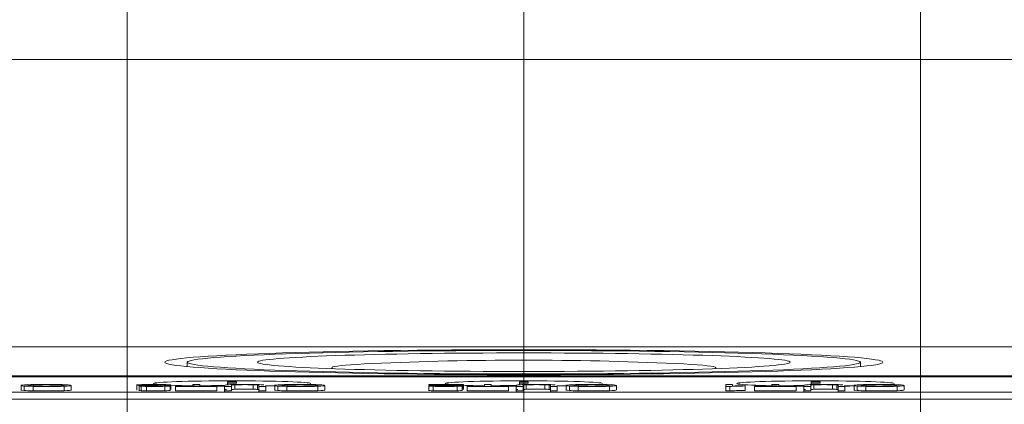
# Model space of a CAD drawing. Header units: millimetres. Extents: x 4 to 836, y 5 to 589.
# Tile 92 of 96: x 669 to 691, y 406 to 415. Entities that reach past the tile are written whole.
import ezdxf

# ---------------------------------------------------------------- set-up
doc = ezdxf.new("R2010")
doc.units = ezdxf.units.MM
doc.layers.add('1', color=7, linetype='Continuous', true_color=0xffffff)
doc.styles.add('ideas_simplex', font='simplex.shx')
doc.dimstyles.get("Standard").update_dxf_attribs({"dimtxt": 0.18, "dimasz": 0.18, "dimexe": 0.18, "dimexo": 0.0625, "dimgap": 0.09, "dimtad": 0, "dimtih": 1, "dimtoh": 1, "dimdec": 4, "dimzin": 0, "dimdsep": 46, "dimtxsty": 'Standard', "dimcen": 0.09, "dimadec": 0, "dimazin": 0, "dimtfac": 1, "dimtdec": 4, "dimtofl": 0, "dimtmove": 0, "dimatfit": 3, "dimfxl": 1, "dimtolj": 1, "dimtzin": 0, "dimarcsym": 0})

# ---------------------------------------------------------------- blocks, each defined once
blk = doc.blocks.new('_U6')
at = {"layer": '1', "color": 87, "lineweight": 25}
for p, q in [((728.164358, 400.844646), (722.539358, 400.844646)), ((722.539358, 400.844646), (722.539358, 399.344646)), ((728.164358, 399.344646), (728.164358, 400.844646)), ((722.539358, 388.139646), (722.539358, 386.639646)), ((728.164358, 386.639646), (728.164358, 388.139646)), ((722.539358, 386.639646), (728.164358, 386.639646))]:
    blk.add_line(p, q, dxfattribs=at)
at = {"layer": '1', "color": 27, "lineweight": 13}
blk.add_line((729.664358, 365.845245), (729.664358, 400.844646), dxfattribs=at)
at = {"layer": '1', "color": 152, "lineweight": 13}
for p, q in [((691.38954, 383.522914), (731.664358, 383.522914)), ((691.38954, 365.845245), (731.664358, 365.845245))]:
    blk.add_line(p, q, dxfattribs=at)
at = {"layer": '1', "color": 27, "lineweight": 18}
for points in [[(729.664358, 383.522914), (730.193339, 380.522916), (729.135377, 380.522912)], [(729.664358, 365.845245), (729.135377, 368.845243), (730.193339, 368.845247)]]:
    blk.add_solid(points, dxfattribs=at)
at = {"layer": '1', "color": 87, "linetype": 'Continuous', "lineweight": 25, "char_height": 3, "attachment_point": 7, "rotation": 90, "line_spacing_factor": 1.204819, "style": 'ideas_simplex'}
for s, insert in [('\\W1.2097;17,7', (720.698358, 388.087146)), ('\\W1.2097;.696', (728.010858, 388.087146))]:
    blk.add_mtext(s, dxfattribs=dict(at, insert=insert))
blk = doc.blocks.new('_U10')
at = {"layer": '1', "color": 87, "lineweight": 25}
for p, q in [((695.857876, 429.963811), (694.357876, 429.963811)), ((694.357876, 429.963811), (694.357876, 424.338811)), ((708.562876, 429.963811), (707.062876, 429.963811)), ((708.562876, 424.338811), (708.562876, 429.963811)), ((694.357876, 424.338811), (695.857876, 424.338811)), ((707.062876, 424.338811), (708.562876, 424.338811))]:
    blk.add_line(p, q, dxfattribs=at)
at = {"layer": '1', "color": 152, "lineweight": 13}
for p, q in [((671.21187, 386.022914), (671.21187, 424.838811)), ((688.88954, 386.022914), (688.88954, 424.838811))]:
    blk.add_line(p, q, dxfattribs=at)
at = {"layer": '1', "color": 27, "lineweight": 13}
blk.add_line((671.21187, 422.838811), (708.562876, 422.838811), dxfattribs=at)
at = {"layer": '1', "color": 27, "lineweight": 18}
for points in [[(671.21187, 422.838811), (674.211868, 423.367792), (674.211872, 422.30983)], [(688.88954, 422.838811), (685.889542, 422.30983), (685.889538, 423.367792)]]:
    blk.add_solid(points, dxfattribs=at)
at = {"layer": '1', "color": 87, "linetype": 'Continuous', "lineweight": 25, "char_height": 3, "attachment_point": 7, "line_spacing_factor": 1.204819, "style": 'ideas_simplex'}
for s, insert in [('\\W1.2097;17,7', (695.829376, 432.098811)), ('\\W1.2097;.696', (695.829376, 424.786311))]:
    blk.add_mtext(s, dxfattribs=dict(at, insert=insert))
blk = doc.blocks.new('_U11')
at = {"layer": '1', "color": 87, "lineweight": 25}
for p, q in [((659.463205, 442.052952), (657.963205, 442.052952)), ((657.963205, 442.052952), (657.963205, 436.427952)), ((675.138205, 442.052952), (673.638205, 442.052952)), ((675.138205, 436.427952), (675.138205, 442.052952)), ((657.963205, 436.427952), (659.463205, 436.427952)), ((673.638205, 436.427952), (675.138205, 436.427952))]:
    blk.add_line(p, q, dxfattribs=at)
at = {"layer": '1', "color": 152, "lineweight": 13}
for p, q in [((653.050705, 407.433225), (653.050705, 436.927952)), ((680.050705, 377.184079), (680.050705, 436.927952))]:
    blk.add_line(p, q, dxfattribs=at)
at = {"layer": '1', "color": 27, "lineweight": 13}
blk.add_line((680.050705, 434.927952), (653.050705, 434.927952), dxfattribs=at)
at = {"layer": '1', "color": 27, "lineweight": 18}
for points in [[(653.050705, 434.927952), (656.050703, 435.456933), (656.050707, 434.398971)], [(680.050705, 434.927952), (677.050707, 434.398971), (677.050703, 435.456933)]]:
    blk.add_solid(points, dxfattribs=at)
at = {"layer": '1', "color": 87, "linetype": 'Continuous', "lineweight": 25, "char_height": 3, "attachment_point": 7, "line_spacing_factor": 1.204819, "style": 'ideas_simplex'}
for s, insert in [('\\W1.0642;27', (663.889705, 444.187952)), ('\\W1.1692;1.063', (659.434705, 436.875452))]:
    blk.add_mtext(s, dxfattribs=dict(at, insert=insert))
blk = doc.blocks.new('_U13')
at = {"layer": '1', "color": 27, "lineweight": 13}
for p, q in [((663.625299, 424.721499), (661.625299, 424.721499)), ((672.959499, 374.032482), (663.625299, 424.721499))]:
    blk.add_line(p, q, dxfattribs=at)
at = {"layer": '1', "color": 27, "lineweight": 18}
for points in [[(670.822502, 385.637363), (669.758964, 388.491955), (670.799432, 388.683557)], [(671.601239, 381.408466), (672.664776, 378.553874), (671.624309, 378.362271)]]:
    blk.add_solid(points, dxfattribs=at)
at = {"layer": '1', "color": 87, "linetype": 'Continuous', "lineweight": 25, "char_height": 3, "attachment_point": 7, "line_spacing_factor": 1.204819, "style": 'ideas_simplex'}
for s, insert in [('\\W0.5945;4 N°5 {\\Fgdt;x}6', (636.494299, 422.356499)), ('\\W0.9188;M', (632.924299, 422.356499))]:
    blk.add_mtext(s, dxfattribs=dict(at, insert=insert))

msp = doc.modelspace()

# ---------------------------------------------------------------- linework, layer by layer
at = {"layer": '1', "color": 251, "linetype": 'Continuous', "lineweight": 18}
msp.add_line((713.607, 414.083), (646.494, 414.083), dxfattribs=at)
at = {"layer": '1', "color": 252, "linetype": 'Continuous', "lineweight": 18}
for p, q in [((655.802, 407.684), (704.3, 407.684)), ((665.498, 407.04), (694.603, 407.04)), ((694.519, 407.023), (665.582, 407.023))]:
    msp.add_line(p, q, dxfattribs=at)
at = {"layer": '1', "color": 2, "linetype": 'Continuous', "lineweight": 18}
for p, q in [((672.551, 407.345), (672.551, 407.248)), ((687.551, 407.248), (687.551, 407.345))]:
    msp.add_line(p, q, dxfattribs=at)
at = {"layer": '1', "color": 7, "linetype": 'Continuous', "lineweight": 18}
for p, q in [((668.849, 406.839), (668.849, 406.715)), ((668.917, 406.815), (668.917, 406.715)), ((669.115, 406.807), (669.115, 406.707)), ((669.965, 406.827), (669.965, 406.728)), ((671.424, 406.848), (671.424, 406.724)), ((671.481, 406.829), (671.481, 406.704)), ((671.645, 406.843), (671.645, 406.814)), ((671.646, 406.806), (671.646, 406.706)), ((672.044, 406.837), (672.044, 406.817)), ((672.173, 406.816), (672.173, 406.716)), ((672.187, 406.837), (672.187, 406.737)), ((672.289, 406.805), (672.289, 406.705)), ((672.829, 406.824), (672.829, 406.82)), ((673.213, 406.81), (673.213, 406.807)), ((673.213, 406.807), (673.213, 406.81)), ((673.213, 406.707), (673.213, 406.807)), ((673.383, 406.692), (673.383, 406.818)), ((673.451, 406.909), (673.451, 406.881)), ((673.651, 406.909), (673.451, 406.909)), ((673.451, 406.881), (673.651, 406.881)), ((673.451, 406.881), (673.451, 406.843)), ((673.651, 406.881), (673.651, 406.909)), ((674.021, 406.843), (674.021, 406.743)), ((674.146, 406.692), (674.146, 406.817)), ((674.3, 406.701), (674.3, 406.826)), ((674.502, 406.84), (674.502, 406.715)), ((674.57, 406.815), (674.57, 406.715)), ((674.768, 406.807), (674.768, 406.707)), ((675.618, 406.828), (675.618, 406.728)), ((677.933, 406.829), (677.933, 406.704)), ((678.592, 406.839), (678.592, 406.818)), ((678.676, 406.817), (678.676, 406.717)), ((678.686, 406.845), (678.686, 406.745)), ((678.703, 406.749), (678.703, 406.849)), ((678.785, 406.805), (678.785, 406.705)), ((679.325, 406.824), (679.325, 406.82)), ((679.71, 406.81), (679.71, 406.807)), ((679.71, 406.807), (679.71, 406.81)), ((679.71, 406.707), (679.71, 406.807)), ((679.879, 406.692), (679.879, 406.817)), ((679.951, 406.909), (679.951, 406.881)), ((680.151, 406.909), (679.951, 406.909)), ((679.951, 406.881), (680.151, 406.881)), ((679.951, 406.881), (679.951, 406.843)), ((680.151, 406.881), (680.151, 406.909)), ((680.517, 406.843), (680.517, 406.743)), ((680.642, 406.692), (680.642, 406.817)), ((680.797, 406.701), (680.797, 406.826)), ((680.998, 406.839), (680.998, 406.715)), ((681.066, 406.815), (681.066, 406.715)), ((681.264, 406.807), (681.264, 406.707)), ((682.114, 406.827), (682.114, 406.728)), ((684.556, 406.849), (684.556, 406.749)), ((684.699, 406.849), (684.556, 406.849)), ((684.556, 406.849), (684.556, 406.805)), ((684.556, 406.805), (684.645, 406.805)), ((684.645, 406.805), (684.645, 406.705)), ((684.699, 406.815), (684.699, 406.849)), ((684.983, 406.816), (684.983, 406.821)), ((684.983, 406.816), (684.983, 406.716)), ((685.195, 406.805), (685.195, 406.705)), ((685.736, 406.824), (685.736, 406.82)), ((686.12, 406.81), (686.12, 406.807)), ((686.12, 406.807), (686.12, 406.81)), ((686.12, 406.707), (686.12, 406.807)), ((686.29, 406.692), (686.29, 406.817)), ((686.451, 406.909), (686.451, 406.881)), ((686.651, 406.909), (686.451, 406.909)), ((686.451, 406.881), (686.451, 406.847)), ((686.451, 406.881), (686.651, 406.881)), ((686.651, 406.881), (686.651, 406.909)), ((686.928, 406.843), (686.928, 406.743)), ((687.053, 406.692), (687.053, 406.817)), ((687.207, 406.701), (687.207, 406.826)), ((687.409, 406.839), (687.409, 406.715)), ((687.477, 406.815), (687.477, 406.715)), ((687.675, 406.807), (687.675, 406.707)), ((688.525, 406.827), (688.525, 406.728)), ((678.686, 406.745), (678.678, 406.745)), ((684.556, 406.749), (684.556, 406.705)), ((684.556, 406.705), (684.556, 406.749)), ((684.556, 406.705), (684.645, 406.705))]:
    msp.add_line(p, q, dxfattribs=at)
at = {"layer": '1', "color": 7, "linetype": 'Continuous', "lineweight": 13}
for p, q in [((669.121, 406.84), (669.121, 406.814)), ((669.809, 406.81), (669.809, 406.71)), ((671.481, 406.829), (671.481, 406.829)), ((671.523, 406.81), (671.523, 406.711)), ((671.96, 406.843), (671.96, 406.811)), ((672.054, 406.808), (672.054, 406.708)), ((673.213, 406.81), (673.213, 406.81)), ((673.61, 406.842), (673.61, 406.742)), ((674.118, 406.839), (674.118, 406.739)), ((674.774, 406.84), (674.774, 406.814)), ((675.462, 406.81), (675.462, 406.71)), ((677.931, 406.844), (677.931, 406.847)), ((678.031, 406.808), (678.031, 406.708)), ((678.562, 406.808), (678.562, 406.708)), ((679.71, 406.81), (679.71, 406.81)), ((680.106, 406.842), (680.106, 406.742)), ((680.614, 406.839), (680.614, 406.739)), ((681.27, 406.84), (681.27, 406.814)), ((681.958, 406.81), (681.958, 406.71)), ((686.12, 406.81), (686.12, 406.81)), ((686.517, 406.842), (686.517, 406.742)), ((687.025, 406.839), (687.025, 406.739)), ((687.681, 406.84), (687.681, 406.814)), ((688.369, 406.81), (688.369, 406.71))]:
    msp.add_line(p, q, dxfattribs=at)
at = {"layer": '1', "color": 27, "linetype": 'Continuous', "lineweight": 18}
msp.add_line((704.038, 406.675), (656.064, 406.675), dxfattribs=at)
at = {"layer": '1', "color": 27, "linetype": 'Continuous', "lineweight": 13}
msp.add_line((666.761, 406.522), (693.341, 406.522), dxfattribs=at)
at = {"layer": '1', "color": 2, "linetype": 'Continuous', "lineweight": 18}
for start, end in [(90, 92.58807), (87.41193, 90)]:
    msp.add_arc((680.051, 332.391), 75, start, end, dxfattribs=at)
at = {"layer": '1', "color": 252, "linetype": 'Continuous', "lineweight": 18}
msp.add_ellipse((680.051, 407.345), major_axis=(-8, 0), ratio=0.034899, dxfattribs=at)
at = {"layer": '1', "color": 2, "linetype": 'Continuous', "lineweight": 18}
for major_axis in [(7.5, 0), (5.937, 0)]:
    msp.add_ellipse((680.051, 407.345), major_axis=major_axis, ratio=0.034899, dxfattribs=at)
at = {"layer": '1', "color": 2, "linetype": 'Continuous', "lineweight": 13}
for start_param, end_param in [(6.178236, 6.283185), (3.141593, 3.228085), (0, 0.055665), (3.088087, 3.141593)]:
    msp.add_ellipse((680.051, 407.223), major_axis=(-4.279, 0), ratio=0.034899, start_param=start_param, end_param=end_param, dxfattribs=at)
at = {"layer": '1', "color": 2, "linetype": 'Continuous', "lineweight": 18}
for start_param, end_param in [(5.625709, 6.178236), (3.228085, 3.799167), (0.055665, 0.157963), (2.983531, 3.088087)]:
    msp.add_ellipse((680.051, 407.223), major_axis=(-4.279, 0), ratio=0.034899, start_param=start_param, end_param=end_param, dxfattribs=at)
at = {"layer": '1', "color": 252, "linetype": 'Continuous', "lineweight": 18}
for centre, start_param, end_param in [((673.551, 406.87), 3.141593, 6.283185), ((673.551, 406.87), 0, 0.370806), ((673.551, 406.87), 0.6777, 1.474683), ((673.551, 406.87), 2.016804, 2.158765), ((680.051, 406.87), 3.141593, 6.283185), ((680.051, 406.87), 0, 0.359614), ((680.051, 406.87), 0.691543, 1.032799), ((680.051, 406.87), 1.134311, 1.472523), ((680.051, 406.87), 2.01111, 2.155918), ((686.551, 406.87), 3.141593, 6.283185), ((686.551, 406.87), 0, 1.42108), ((686.551, 406.87), 1.960747, 2.083269)]:
    msp.add_ellipse(centre, major_axis=(-1.75, 0), ratio=0.034899, start_param=start_param, end_param=end_param, dxfattribs=at)
at = {"layer": '1', "color": 30, "linetype": 'Continuous', "lineweight": 18}
for centre, start_param, end_param in [((673.551, 406.77), 1.678549, 2.047686), ((673.551, 406.77), 0.997412, 1.076345), ((680.051, 406.77), 1.665, 2.050533), ((680.051, 406.77), 0.997412, 1.085769), ((686.551, 406.77), 1.738043, 2.105118), ((686.551, 406.77), 1.004677, 1.158713)]:
    msp.add_ellipse(centre, major_axis=(1.6, 0), ratio=0.034899, start_param=start_param, end_param=end_param, dxfattribs=at)
at = {"layer": '1', "color": 7, "linetype": 'Continuous', "lineweight": 18}
for centre, major_axis, start_param, end_param in [((685.345, 406.791), (0.807, 0), 2.03578, 2.622704), ((685.365, 406.789), (-0.985, 0), 5.110589, 5.455533), ((685.345, 406.691), (0.807, 0), 2.03578, 2.622704)]:
    msp.add_ellipse(centre, major_axis=major_axis, ratio=0.034899, start_param=start_param, end_param=end_param, dxfattribs=at)
for points, knots in [([(668.917, 406.815), (668.872, 406.819), (668.849, 406.823), (668.849, 406.831), (668.873, 406.835), (668.921, 406.839)], [0, 0, 0, 0, 0.5, 0.5, 1, 1, 1, 1]), ([(669.121, 406.84), (669.046, 406.837), (669.008, 406.833), (669.008, 406.827), (669.008, 406.823), (669.024, 406.82), (669.056, 406.818)], [0, 0, 0, 0, 0.5, 0.5, 0.5, 1, 1, 1, 1]), ([(669.809, 406.81), (669.705, 406.806), (669.571, 406.804), (669.406, 406.804), (669.299, 406.804), (669.201, 406.805), (669.115, 406.807)], [0, 0, 0, 0, 0.5, 0.5, 0.5, 1, 1, 1, 1]), ([(669.693, 406.84), (669.617, 406.843), (669.522, 406.845), (669.408, 406.845), (669.292, 406.845), (669.196, 406.843), (669.121, 406.84)], [0, 0, 0, 0, 0.5, 0.5, 0.5, 1, 1, 1, 1]), ([(669.124, 406.847), (669.211, 406.849), (669.306, 406.85), (669.407, 406.85), (669.517, 406.85), (669.615, 406.849), (669.701, 406.847)], [0, 0, 0, 0, 0.5, 0.5, 0.5, 1, 1, 1, 1]), ([(669.197, 406.811), (669.259, 406.81), (669.328, 406.809), (669.405, 406.809), (669.515, 406.809), (669.609, 406.81), (669.688, 406.813)], [0, 0, 0, 0, 0.5, 0.5, 0.5, 1, 1, 1, 1]), ([(671.481, 406.829), (671.443, 406.831), (671.424, 406.833), (671.424, 406.84), (671.461, 406.843), (671.535, 406.846)], [0, 0, 0, 0, 0.5, 0.5, 1, 1, 1, 1]), ([(671.523, 406.81), (671.495, 406.812), (671.481, 406.814), (671.481, 406.818), (671.494, 406.82), (671.521, 406.821)], [0, 0, 0, 0, 0.5, 0.5, 1, 1, 1, 1]), ([(671.535, 406.846), (671.609, 406.849), (671.703, 406.85), (671.817, 406.85), (671.919, 406.85), (672.004, 406.849), (672.072, 406.846)], [0, 0, 0, 0, 0.5, 0.5, 0.5, 1, 1, 1, 1]), ([(671.645, 406.843), (671.599, 406.841), (671.576, 406.839), (671.576, 406.834), (671.597, 406.832), (671.64, 406.83)], [0, 0, 0, 0, 0.5, 0.5, 1, 1, 1, 1]), ([(671.701, 406.822), (671.652, 406.82), (671.628, 406.819), (671.628, 406.814), (671.646, 406.812), (671.681, 406.811)], [0, 0, 0, 0, 0.5, 0.5, 1, 1, 1, 1]), ([(671.64, 406.83), (671.683, 406.828), (671.738, 406.828), (671.804, 406.828), (671.831, 406.828), (671.865, 406.828), (671.905, 406.828)], [0, 0, 0, 0, 0.5, 0.5, 0.5, 1, 1, 1, 1]), ([(671.96, 406.843), (671.921, 406.845), (671.873, 406.845), (671.816, 406.845), (671.749, 406.845), (671.692, 406.844), (671.645, 406.843)], [0, 0, 0, 0, 0.5, 0.5, 0.5, 1, 1, 1, 1]), ([(672.054, 406.808), (671.992, 406.806), (671.915, 406.805), (671.822, 406.805), (671.759, 406.805), (671.7, 406.805), (671.646, 406.806)], [0, 0, 0, 0, 0.5, 0.5, 0.5, 1, 1, 1, 1]), ([(671.681, 406.811), (671.717, 406.81), (671.763, 406.809), (671.875, 406.809), (671.921, 406.81), (671.958, 406.811)], [0, 0, 0, 0, 0.5, 0.5, 1, 1, 1, 1]), ([(671.889, 406.823), (671.879, 406.823), (671.872, 406.823), (671.866, 406.823), (671.805, 406.823), (671.75, 406.823), (671.701, 406.822)], [0, 0, 0, 0, 0.5, 0.5, 0.5, 1, 1, 1, 1]), ([(672.829, 406.849), (672.829, 406.849), (672.675, 406.849), (672.675, 406.849), (672.675, 406.849), (672.675, 406.81), (672.675, 406.81), (672.675, 406.81), (672.289, 406.81), (672.289, 406.81), (672.289, 406.81), (672.289, 406.805), (672.289, 406.805)], [0, 0, 0, 0, 0.25, 0.25, 0.25, 0.5, 0.5, 0.5, 0.75, 0.75, 0.75, 1, 1, 1, 1]), ([(673.213, 406.81), (673.213, 406.81), (672.829, 406.81), (672.829, 406.81), (672.829, 406.81), (672.829, 406.816), (672.829, 406.824)], [0, 0, 0, 0, 0.71486, 0.71486, 0.71486, 1, 1, 1, 1]), ([(673.537, 406.805), (673.537, 406.805), (673.537, 406.83), (673.537, 406.83), (673.537, 406.836), (673.562, 406.84), (673.61, 406.842)], [0, 0, 0, 0, 0.499922, 0.499922, 0.499922, 1, 1, 1, 1]), ([(674.107, 406.848), (674.038, 406.849), (673.948, 406.85), (673.839, 406.85), (673.727, 406.85), (673.636, 406.849), (673.567, 406.847)], [0, 0, 0, 0, 0.5, 0.5, 0.5, 1, 1, 1, 1]), ([(673.61, 406.842), (673.658, 406.844), (673.739, 406.845), (673.853, 406.845), (673.919, 406.845), (673.975, 406.844), (674.021, 406.843)], [0, 0, 0, 0, 0.5, 0.5, 0.5, 1, 1, 1, 1]), ([(674.57, 406.815), (674.525, 406.819), (674.502, 406.823), (674.502, 406.832), (674.526, 406.836), (674.574, 406.839)], [0, 0, 0, 0, 0.5, 0.5, 1, 1, 1, 1]), ([(674.774, 406.84), (674.699, 406.837), (674.661, 406.833), (674.661, 406.827), (674.661, 406.823), (674.677, 406.82), (674.709, 406.818)], [0, 0, 0, 0, 0.5, 0.5, 0.5, 1, 1, 1, 1]), ([(675.462, 406.81), (675.358, 406.806), (675.224, 406.804), (675.059, 406.804), (674.952, 406.804), (674.854, 406.805), (674.768, 406.807)], [0, 0, 0, 0, 0.5, 0.5, 0.5, 1, 1, 1, 1]), ([(675.346, 406.84), (675.27, 406.843), (675.175, 406.845), (675.061, 406.845), (674.945, 406.845), (674.849, 406.843), (674.774, 406.84)], [0, 0, 0, 0, 0.5, 0.5, 0.5, 1, 1, 1, 1]), ([(674.777, 406.847), (674.864, 406.849), (674.959, 406.85), (675.06, 406.85), (675.17, 406.85), (675.268, 406.849), (675.354, 406.847)], [0, 0, 0, 0, 0.5, 0.5, 0.5, 1, 1, 1, 1]), ([(674.85, 406.811), (674.912, 406.81), (674.981, 406.809), (675.058, 406.809), (675.168, 406.809), (675.262, 406.811), (675.341, 406.813)], [0, 0, 0, 0, 0.5, 0.5, 0.5, 1, 1, 1, 1]), ([(677.931, 406.847), (677.931, 406.848), (677.931, 406.849), (677.931, 406.849), (677.931, 406.849), (678.703, 406.849), (678.703, 406.849)], [0, 0, 0, 0, 0.285216, 0.285216, 0.285216, 1, 1, 1, 1]), ([(678.031, 406.808), (677.966, 406.811), (677.933, 406.813), (677.933, 406.819), (677.943, 406.82), (677.962, 406.822)], [0, 0, 0, 0, 0.5, 0.5, 1, 1, 1, 1]), ([(678.562, 406.808), (678.496, 406.806), (678.408, 406.805), (678.185, 406.805), (678.096, 406.806), (678.031, 406.808)], [0, 0, 0, 0, 0.5, 0.5, 1, 1, 1, 1]), ([(678.147, 406.823), (678.103, 406.821), (678.08, 406.819), (678.08, 406.815), (678.101, 406.813), (678.141, 406.811)], [0, 0, 0, 0, 0.5, 0.5, 1, 1, 1, 1]), ([(678.141, 406.811), (678.182, 406.81), (678.235, 406.809), (678.3, 406.809), (678.369, 406.809), (678.424, 406.81), (678.466, 406.811)], [0, 0, 0, 0, 0.5, 0.5, 0.5, 1, 1, 1, 1]), ([(679.325, 406.849), (679.325, 406.849), (679.171, 406.849), (679.171, 406.849), (679.171, 406.849), (679.171, 406.81), (679.171, 406.81), (679.171, 406.81), (678.785, 406.81), (678.785, 406.81), (678.785, 406.81), (678.785, 406.805), (678.785, 406.805)], [0, 0, 0, 0, 0.25, 0.25, 0.25, 0.5, 0.5, 0.5, 0.75, 0.75, 0.75, 1, 1, 1, 1]), ([(679.71, 406.81), (679.71, 406.81), (679.325, 406.81), (679.325, 406.81), (679.325, 406.81), (679.325, 406.816), (679.325, 406.824)], [0, 0, 0, 0, 0.71486, 0.71486, 0.71486, 1, 1, 1, 1]), ([(679.919, 406.841), (679.892, 406.838), (679.879, 406.835), (679.879, 406.83), (679.879, 406.83), (679.879, 406.81), (679.879, 406.805)], [0, 0, 0, 0, 0.525439, 0.525439, 0.525439, 1, 1, 1, 1]), ([(680.034, 406.805), (680.034, 406.805), (680.034, 406.83), (680.034, 406.83), (680.034, 406.836), (680.058, 406.84), (680.106, 406.842)], [0, 0, 0, 0, 0.499922, 0.499922, 0.499922, 1, 1, 1, 1]), ([(680.603, 406.848), (680.534, 406.849), (680.444, 406.85), (680.335, 406.85), (680.223, 406.85), (680.132, 406.849), (680.063, 406.847)], [0, 0, 0, 0, 0.5, 0.5, 0.5, 1, 1, 1, 1]), ([(680.106, 406.842), (680.154, 406.844), (680.235, 406.845), (680.349, 406.845), (680.415, 406.845), (680.471, 406.844), (680.517, 406.843)], [0, 0, 0, 0, 0.5, 0.5, 0.5, 1, 1, 1, 1]), ([(681.066, 406.815), (681.021, 406.819), (680.998, 406.823), (680.998, 406.831), (681.022, 406.835), (681.07, 406.839)], [0, 0, 0, 0, 0.5, 0.5, 1, 1, 1, 1]), ([(681.27, 406.84), (681.195, 406.837), (681.157, 406.833), (681.157, 406.827), (681.157, 406.823), (681.174, 406.82), (681.206, 406.818)], [0, 0, 0, 0, 0.5, 0.5, 0.5, 1, 1, 1, 1]), ([(681.958, 406.81), (681.854, 406.806), (681.72, 406.804), (681.555, 406.804), (681.448, 406.804), (681.351, 406.805), (681.264, 406.807)], [0, 0, 0, 0, 0.5, 0.5, 0.5, 1, 1, 1, 1]), ([(681.842, 406.84), (681.766, 406.843), (681.671, 406.845), (681.557, 406.845), (681.441, 406.845), (681.345, 406.843), (681.27, 406.84)], [0, 0, 0, 0, 0.5, 0.5, 0.5, 1, 1, 1, 1]), ([(681.273, 406.847), (681.361, 406.849), (681.455, 406.85), (681.556, 406.85), (681.666, 406.85), (681.764, 406.849), (681.851, 406.847)], [0, 0, 0, 0, 0.5, 0.5, 0.5, 1, 1, 1, 1]), ([(681.346, 406.811), (681.408, 406.81), (681.478, 406.809), (681.555, 406.809), (681.664, 406.809), (681.758, 406.81), (681.837, 406.813)], [0, 0, 0, 0, 0.5, 0.5, 0.5, 1, 1, 1, 1]), ([(685.736, 406.849), (685.736, 406.849), (685.581, 406.849), (685.581, 406.849), (685.581, 406.849), (685.581, 406.81), (685.581, 406.81), (685.581, 406.81), (685.195, 406.81), (685.195, 406.81), (685.195, 406.81), (685.195, 406.805), (685.195, 406.805)], [0, 0, 0, 0, 0.25, 0.25, 0.25, 0.5, 0.5, 0.5, 0.75, 0.75, 0.75, 1, 1, 1, 1]), ([(686.12, 406.81), (686.12, 406.81), (685.736, 406.81), (685.736, 406.81), (685.736, 406.81), (685.736, 406.816), (685.736, 406.824)], [0, 0, 0, 0, 0.71486, 0.71486, 0.71486, 1, 1, 1, 1]), ([(686.444, 406.805), (686.444, 406.805), (686.444, 406.83), (686.444, 406.83), (686.444, 406.836), (686.468, 406.84), (686.517, 406.842)], [0, 0, 0, 0, 0.499922, 0.499922, 0.499922, 1, 1, 1, 1]), ([(687.014, 406.848), (686.945, 406.849), (686.855, 406.85), (686.746, 406.85), (686.633, 406.85), (686.543, 406.849), (686.473, 406.847)], [0, 0, 0, 0, 0.5, 0.5, 0.5, 1, 1, 1, 1]), ([(686.517, 406.842), (686.565, 406.844), (686.646, 406.845), (686.759, 406.845), (686.826, 406.845), (686.882, 406.844), (686.928, 406.843)], [0, 0, 0, 0, 0.5, 0.5, 0.5, 1, 1, 1, 1]), ([(687.477, 406.815), (687.432, 406.819), (687.409, 406.823), (687.409, 406.831), (687.433, 406.835), (687.48, 406.839)], [0, 0, 0, 0, 0.5, 0.5, 1, 1, 1, 1]), ([(687.681, 406.84), (687.606, 406.837), (687.568, 406.833), (687.568, 406.827), (687.568, 406.823), (687.584, 406.82), (687.616, 406.818)], [0, 0, 0, 0, 0.5, 0.5, 0.5, 1, 1, 1, 1]), ([(688.369, 406.81), (688.265, 406.806), (688.131, 406.804), (687.966, 406.804), (687.858, 406.804), (687.761, 406.805), (687.675, 406.807)], [0, 0, 0, 0, 0.5, 0.5, 0.5, 1, 1, 1, 1]), ([(688.252, 406.84), (688.176, 406.843), (688.082, 406.845), (687.968, 406.845), (687.851, 406.845), (687.756, 406.843), (687.681, 406.84)], [0, 0, 0, 0, 0.5, 0.5, 0.5, 1, 1, 1, 1]), ([(687.683, 406.847), (687.771, 406.849), (687.865, 406.85), (687.967, 406.85), (688.077, 406.85), (688.175, 406.849), (688.261, 406.847)], [0, 0, 0, 0, 0.5, 0.5, 0.5, 1, 1, 1, 1]), ([(687.757, 406.811), (687.819, 406.81), (687.888, 406.809), (687.965, 406.809), (688.075, 406.809), (688.169, 406.81), (688.247, 406.813)], [0, 0, 0, 0, 0.5, 0.5, 0.5, 1, 1, 1, 1]), ([(668.917, 406.715), (668.872, 406.719), (668.849, 406.723), (668.849, 406.727), (668.849, 406.727), (668.849, 406.727)], [0, 0, 0, 0, 0.996078, 0.996078, 1, 1, 1, 1]), ([(669.809, 406.71), (669.705, 406.706), (669.571, 406.704), (669.406, 406.704), (669.299, 406.704), (669.201, 406.705), (669.115, 406.707)], [0, 0, 0, 0, 0.5, 0.5, 0.5, 1, 1, 1, 1]), ([(671.523, 406.711), (671.495, 406.712), (671.481, 406.714), (671.481, 406.716), (671.481, 406.716), (671.481, 406.716)], [0, 0, 0, 0, 0.993233, 0.993233, 1, 1, 1, 1]), ([(672.054, 406.708), (671.992, 406.706), (671.915, 406.705), (671.822, 406.705), (671.759, 406.705), (671.7, 406.705), (671.646, 406.706)], [0, 0, 0, 0, 0.5, 0.5, 0.5, 1, 1, 1, 1]), ([(672.289, 406.705), (672.289, 406.705), (673.213, 406.705), (673.213, 406.705), (673.213, 406.705), (673.213, 406.706), (673.213, 406.707)], [0, 0, 0, 0, 0.706807, 0.706807, 0.706807, 1, 1, 1, 1]), ([(673.423, 406.741), (673.396, 406.738), (673.383, 406.735), (673.383, 406.73), (673.383, 406.73), (673.383, 406.705), (673.383, 406.705), (673.383, 406.705), (673.537, 406.705), (673.537, 406.705)], [0, 0, 0, 0, 0.333333, 0.333333, 0.333333, 0.666667, 0.666667, 0.666667, 1, 1, 1, 1]), ([(673.61, 406.742), (673.658, 406.744), (673.739, 406.745), (673.853, 406.745), (673.919, 406.745), (673.975, 406.744), (674.021, 406.743)], [0, 0, 0, 0, 0.5, 0.5, 0.5, 1, 1, 1, 1]), ([(674.118, 406.739), (674.137, 406.737), (674.146, 406.734), (674.146, 406.73), (674.146, 406.73), (674.146, 406.705), (674.146, 406.705), (674.146, 406.705), (674.3, 406.705), (674.3, 406.705), (674.3, 406.705), (674.3, 406.709), (674.3, 406.714)], [0, 0, 0, 0, 0.294217, 0.294217, 0.294217, 0.588433, 0.588433, 0.588433, 0.88265, 0.88265, 0.88265, 1, 1, 1, 1]), ([(674.57, 406.715), (674.525, 406.719), (674.502, 406.723), (674.502, 406.727), (674.502, 406.727), (674.502, 406.727)], [0, 0, 0, 0, 0.996078, 0.996078, 1, 1, 1, 1]), ([(675.462, 406.71), (675.358, 406.706), (675.224, 406.704), (675.059, 406.704), (674.952, 406.704), (674.854, 406.705), (674.768, 406.707)], [0, 0, 0, 0, 0.5, 0.5, 0.5, 1, 1, 1, 1]), ([(678.031, 406.708), (677.966, 406.711), (677.933, 406.714), (677.933, 406.717), (677.933, 406.717), (677.933, 406.717)], [0, 0, 0, 0, 0.997599, 0.997599, 1, 1, 1, 1]), ([(678.562, 406.708), (678.496, 406.706), (678.408, 406.705), (678.185, 406.705), (678.096, 406.706), (678.031, 406.708)], [0, 0, 0, 0, 0.5, 0.5, 1, 1, 1, 1]), ([(678.785, 406.705), (678.785, 406.705), (679.71, 406.705), (679.71, 406.705), (679.71, 406.705), (679.71, 406.706), (679.71, 406.707)], [0, 0, 0, 0, 0.706807, 0.706807, 0.706807, 1, 1, 1, 1]), ([(679.919, 406.741), (679.892, 406.738), (679.879, 406.735), (679.879, 406.73), (679.879, 406.73), (679.879, 406.705), (679.879, 406.705), (679.879, 406.705), (680.034, 406.705), (680.034, 406.705)], [0, 0, 0, 0, 0.333333, 0.333333, 0.333333, 0.666667, 0.666667, 0.666667, 1, 1, 1, 1]), ([(680.106, 406.742), (680.154, 406.744), (680.235, 406.745), (680.349, 406.745), (680.415, 406.745), (680.471, 406.744), (680.517, 406.743)], [0, 0, 0, 0, 0.5, 0.5, 0.5, 1, 1, 1, 1]), ([(680.614, 406.739), (680.633, 406.737), (680.642, 406.734), (680.642, 406.73), (680.642, 406.73), (680.642, 406.705), (680.642, 406.705), (680.642, 406.705), (680.797, 406.705), (680.797, 406.705), (680.797, 406.705), (680.797, 406.709), (680.797, 406.714)], [0, 0, 0, 0, 0.294217, 0.294217, 0.294217, 0.588433, 0.588433, 0.588433, 0.88265, 0.88265, 0.88265, 1, 1, 1, 1]), ([(681.066, 406.715), (681.021, 406.719), (680.998, 406.723), (680.998, 406.727), (680.998, 406.727), (680.998, 406.727)], [0, 0, 0, 0, 0.996078, 0.996078, 1, 1, 1, 1]), ([(681.958, 406.71), (681.854, 406.706), (681.72, 406.704), (681.555, 406.704), (681.448, 406.704), (681.351, 406.705), (681.264, 406.707)], [0, 0, 0, 0, 0.5, 0.5, 0.5, 1, 1, 1, 1]), ([(685.195, 406.705), (685.195, 406.705), (686.12, 406.705), (686.12, 406.705), (686.12, 406.705), (686.12, 406.706), (686.12, 406.707)], [0, 0, 0, 0, 0.706807, 0.706807, 0.706807, 1, 1, 1, 1]), ([(686.33, 406.741), (686.303, 406.738), (686.29, 406.735), (686.29, 406.73), (686.29, 406.73), (686.29, 406.705), (686.29, 406.705), (686.29, 406.705), (686.444, 406.705), (686.444, 406.705)], [0, 0, 0, 0, 0.333333, 0.333333, 0.333333, 0.666667, 0.666667, 0.666667, 1, 1, 1, 1]), ([(686.517, 406.742), (686.565, 406.744), (686.646, 406.745), (686.759, 406.745), (686.826, 406.745), (686.882, 406.744), (686.928, 406.743)], [0, 0, 0, 0, 0.5, 0.5, 0.5, 1, 1, 1, 1]), ([(687.025, 406.739), (687.044, 406.737), (687.053, 406.734), (687.053, 406.73), (687.053, 406.73), (687.053, 406.705), (687.053, 406.705), (687.053, 406.705), (687.207, 406.705), (687.207, 406.705), (687.207, 406.705), (687.207, 406.709), (687.207, 406.714)], [0, 0, 0, 0, 0.294217, 0.294217, 0.294217, 0.588433, 0.588433, 0.588433, 0.88265, 0.88265, 0.88265, 1, 1, 1, 1]), ([(687.477, 406.715), (687.432, 406.719), (687.409, 406.723), (687.409, 406.727), (687.409, 406.727), (687.409, 406.727)], [0, 0, 0, 0, 0.996078, 0.996078, 1, 1, 1, 1]), ([(688.369, 406.71), (688.265, 406.706), (688.131, 406.704), (687.966, 406.704), (687.858, 406.704), (687.761, 406.705), (687.675, 406.707)], [0, 0, 0, 0, 0.5, 0.5, 0.5, 1, 1, 1, 1])]:
    msp.add_open_spline(points, degree=3, knots=knots, dxfattribs=at)
for points, degree in [([(669.115, 406.807), (669.028, 406.809), (668.963, 406.812), (668.917, 406.815)], 3), ([(668.921, 406.839), (668.969, 406.843), (669.036, 406.845), (669.124, 406.847)], 3), ([(669.056, 406.818), (669.089, 406.815), (669.136, 406.813), (669.197, 406.811)], 3), ([(669.688, 406.813), (669.766, 406.816), (669.806, 406.821), (669.806, 406.828)], 3), ([(669.806, 406.828), (669.806, 406.833), (669.768, 406.837), (669.693, 406.84)], 3), ([(669.701, 406.847), (669.788, 406.845), (669.854, 406.842), (669.898, 406.839)], 3), ([(669.965, 406.827), (669.965, 406.82), (669.913, 406.814), (669.809, 406.81)], 3), ([(669.898, 406.839), (669.943, 406.835), (669.965, 406.831), (669.965, 406.827)], 3), ([(671.641, 406.825), (671.573, 406.826), (671.519, 406.827), (671.481, 406.829)], 3), ([(671.521, 406.821), (671.549, 406.823), (671.589, 406.824), (671.641, 406.825)], 3), ([(671.646, 406.806), (671.593, 406.807), (671.552, 406.809), (671.523, 406.81)], 3), ([(671.905, 406.828), (671.905, 406.828), (671.889, 406.823), (671.889, 406.823)], 3), ([(671.958, 406.811), (671.995, 406.812), (672.019, 406.814), (672.03, 406.817)], 3), ([(672.044, 406.837), (672.028, 406.84), (672, 406.842), (671.96, 406.843)], 3), ([(672.03, 406.817), (672.03, 406.817), (672.173, 406.816), (672.173, 406.816)], 3), ([(672.187, 406.837), (672.187, 406.837), (672.044, 406.837), (672.044, 406.837)], 3), ([(672.173, 406.816), (672.156, 406.812), (672.116, 406.81), (672.054, 406.808)], 3), ([(672.072, 406.846), (672.139, 406.844), (672.178, 406.841), (672.187, 406.837)], 3), ([(673.567, 406.847), (673.497, 406.846), (673.45, 406.844), (673.423, 406.841)], 3), ([(673.537, 406.805), (673.537, 406.705)], 1), ([(674.021, 406.843), (674.067, 406.842), (674.099, 406.841), (674.118, 406.839)], 3), ([(674.256, 406.841), (674.226, 406.844), (674.177, 406.846), (674.107, 406.848)], 3), ([(674.146, 406.83), (674.146, 406.83), (674.146, 406.825), (674.146, 406.819)], 3), ([(674.768, 406.807), (674.681, 406.809), (674.616, 406.812), (674.57, 406.815)], 3), ([(674.574, 406.839), (674.622, 406.843), (674.689, 406.845), (674.777, 406.847)], 3), ([(674.709, 406.818), (674.742, 406.815), (674.789, 406.813), (674.85, 406.811)], 3), ([(675.341, 406.813), (675.419, 406.816), (675.459, 406.821), (675.459, 406.828)], 3), ([(675.459, 406.828), (675.459, 406.833), (675.421, 406.837), (675.346, 406.84)], 3), ([(675.354, 406.847), (675.441, 406.845), (675.507, 406.842), (675.551, 406.839)], 3), ([(675.618, 406.828), (675.618, 406.82), (675.566, 406.814), (675.462, 406.81)], 3), ([(675.551, 406.839), (675.596, 406.835), (675.618, 406.831), (675.618, 406.828)], 3), ([(678.504, 406.844), (678.504, 406.844), (677.931, 406.844), (677.931, 406.844)], 3), ([(677.962, 406.822), (677.981, 406.824), (678.013, 406.826), (678.057, 406.828)], 3), ([(678.057, 406.828), (678.101, 406.829), (678.175, 406.832), (678.278, 406.835)], 3), ([(678.405, 406.833), (678.278, 406.829), (678.192, 406.826), (678.147, 406.823)], 3), ([(678.278, 406.835), (678.364, 406.838), (678.419, 406.84), (678.443, 406.841)], 3), ([(678.592, 406.839), (678.549, 406.837), (678.486, 406.835), (678.405, 406.833)], 3), ([(678.443, 406.841), (678.468, 406.842), (678.488, 406.843), (678.504, 406.844)], 3), ([(678.466, 406.811), (678.507, 406.813), (678.528, 406.815), (678.529, 406.818)], 3), ([(678.529, 406.818), (678.529, 406.818), (678.676, 406.817), (678.676, 406.817)], 3), ([(678.676, 406.817), (678.666, 406.813), (678.628, 406.81), (678.562, 406.808)], 3), ([(678.686, 406.845), (678.667, 406.843), (678.635, 406.841), (678.592, 406.839)], 3), ([(678.703, 406.849), (678.703, 406.848), (678.697, 406.846), (678.686, 406.845)], 3), ([(680.063, 406.847), (679.994, 406.846), (679.946, 406.844), (679.919, 406.841)], 3), ([(680.034, 406.805), (680.034, 406.705)], 1), ([(680.517, 406.843), (680.563, 406.842), (680.595, 406.841), (680.614, 406.839)], 3), ([(680.752, 406.841), (680.723, 406.844), (680.673, 406.846), (680.603, 406.848)], 3), ([(680.642, 406.83), (680.642, 406.83), (680.642, 406.82), (680.642, 406.813)], 3), ([(681.264, 406.807), (681.178, 406.809), (681.112, 406.812), (681.066, 406.815)], 3), ([(681.07, 406.839), (681.118, 406.843), (681.185, 406.845), (681.273, 406.847)], 3), ([(681.206, 406.818), (681.238, 406.815), (681.285, 406.813), (681.346, 406.811)], 3), ([(681.837, 406.813), (681.916, 406.816), (681.955, 406.821), (681.955, 406.828)], 3), ([(681.955, 406.828), (681.955, 406.833), (681.917, 406.837), (681.842, 406.84)], 3), ([(681.851, 406.847), (681.937, 406.845), (682.003, 406.842), (682.047, 406.839)], 3), ([(682.114, 406.827), (682.114, 406.82), (682.062, 406.814), (681.958, 406.81)], 3), ([(682.047, 406.839), (682.092, 406.835), (682.114, 406.831), (682.114, 406.827)], 3), ([(686.473, 406.847), (686.404, 406.846), (686.356, 406.844), (686.33, 406.841)], 3), ([(686.444, 406.805), (686.444, 406.705)], 1), ([(686.928, 406.843), (686.974, 406.842), (687.006, 406.841), (687.025, 406.839)], 3), ([(687.163, 406.841), (687.133, 406.844), (687.084, 406.846), (687.014, 406.848)], 3), ([(687.053, 406.83), (687.053, 406.83), (687.053, 406.82), (687.053, 406.813)], 3), ([(687.675, 406.807), (687.588, 406.809), (687.522, 406.812), (687.477, 406.815)], 3), ([(687.48, 406.839), (687.528, 406.843), (687.596, 406.845), (687.683, 406.847)], 3), ([(687.616, 406.818), (687.648, 406.815), (687.695, 406.813), (687.757, 406.811)], 3), ([(688.247, 406.813), (688.326, 406.816), (688.366, 406.821), (688.366, 406.828)], 3), ([(688.366, 406.828), (688.366, 406.833), (688.328, 406.837), (688.252, 406.84)], 3), ([(688.261, 406.847), (688.348, 406.845), (688.413, 406.842), (688.458, 406.839)], 3), ([(688.525, 406.827), (688.525, 406.82), (688.473, 406.814), (688.369, 406.81)], 3), ([(688.458, 406.839), (688.502, 406.835), (688.525, 406.831), (688.525, 406.827)], 3), ([(669.115, 406.707), (669.028, 406.709), (668.963, 406.712), (668.917, 406.715)], 3), ([(669.965, 406.728), (669.965, 406.72), (669.913, 406.714), (669.809, 406.71)], 3), ([(671.646, 406.706), (671.593, 406.707), (671.552, 406.709), (671.523, 406.711)], 3), ([(672.173, 406.716), (672.156, 406.713), (672.116, 406.71), (672.054, 406.708)], 3), ([(673.537, 406.73), (673.537, 406.736), (673.562, 406.74), (673.61, 406.742)], 3), ([(674.021, 406.743), (674.067, 406.742), (674.099, 406.741), (674.118, 406.739)], 3), ([(674.768, 406.707), (674.681, 406.709), (674.616, 406.712), (674.57, 406.715)], 3), ([(675.618, 406.728), (675.618, 406.72), (675.566, 406.715), (675.462, 406.71)], 3), ([(678.676, 406.717), (678.666, 406.713), (678.628, 406.71), (678.562, 406.708)], 3), ([(678.703, 406.749), (678.703, 406.748), (678.697, 406.746), (678.686, 406.745)], 3), ([(680.034, 406.73), (680.034, 406.736), (680.058, 406.74), (680.106, 406.742)], 3), ([(680.517, 406.743), (680.563, 406.742), (680.595, 406.741), (680.614, 406.739)], 3), ([(681.264, 406.707), (681.178, 406.709), (681.112, 406.712), (681.066, 406.715)], 3), ([(682.114, 406.728), (682.114, 406.72), (682.062, 406.714), (681.958, 406.71)], 3), ([(686.444, 406.73), (686.444, 406.736), (686.468, 406.74), (686.517, 406.742)], 3), ([(686.928, 406.743), (686.974, 406.742), (687.006, 406.741), (687.025, 406.739)], 3), ([(687.675, 406.707), (687.588, 406.709), (687.522, 406.712), (687.477, 406.715)], 3), ([(688.525, 406.728), (688.525, 406.72), (688.473, 406.714), (688.369, 406.71)], 3)]:
    msp.add_open_spline(points, degree=degree, dxfattribs=at)
at = {"layer": '1', "color": 7, "linetype": 'Continuous', "lineweight": 13}
for points, knots in [([(672.289, 406.805), (672.289, 406.805), (673.213, 406.805), (673.213, 406.805), (673.213, 406.805), (673.213, 406.806), (673.213, 406.807)], [0, 0, 0, 0, 0.706807, 0.706807, 0.706807, 1, 1, 1, 1]), ([(673.423, 406.841), (673.396, 406.838), (673.383, 406.835), (673.383, 406.83), (673.383, 406.83), (673.383, 406.805), (673.383, 406.805), (673.383, 406.805), (673.537, 406.805), (673.537, 406.805)], [0, 0, 0, 0, 0.333333, 0.333333, 0.333333, 0.666667, 0.666667, 0.666667, 1, 1, 1, 1]), ([(674.118, 406.839), (674.137, 406.837), (674.146, 406.834), (674.146, 406.83), (674.146, 406.83), (674.146, 406.83)], [0, 0, 0, 0, 0.999922, 0.999922, 1, 1, 1, 1]), ([(674.146, 406.805), (674.147, 406.805), (674.3, 406.805), (674.3, 406.805), (674.3, 406.805), (674.3, 406.809), (674.3, 406.814)], [0, 0, 0, 0, 0.714485, 0.714485, 0.714485, 1, 1, 1, 1]), ([(678.785, 406.805), (678.785, 406.805), (679.71, 406.805), (679.71, 406.805), (679.71, 406.805), (679.71, 406.806), (679.71, 406.807)], [0, 0, 0, 0, 0.706807, 0.706807, 0.706807, 1, 1, 1, 1]), ([(679.879, 406.805), (679.879, 406.805), (679.879, 406.805), (679.879, 406.805), (679.879, 406.805), (680.034, 406.805), (680.034, 406.805)], [0, 0, 0, 0, 0.000031, 0.000031, 0.000031, 1, 1, 1, 1]), ([(680.614, 406.839), (680.633, 406.837), (680.642, 406.834), (680.642, 406.83), (680.642, 406.83), (680.642, 406.83)], [0, 0, 0, 0, 0.999922, 0.999922, 1, 1, 1, 1]), ([(680.642, 406.805), (680.643, 406.805), (680.797, 406.805), (680.797, 406.805), (680.797, 406.805), (680.797, 406.809), (680.797, 406.814)], [0, 0, 0, 0, 0.714485, 0.714485, 0.714485, 1, 1, 1, 1]), ([(685.195, 406.805), (685.195, 406.805), (686.12, 406.805), (686.12, 406.805), (686.12, 406.805), (686.12, 406.806), (686.12, 406.807)], [0, 0, 0, 0, 0.706807, 0.706807, 0.706807, 1, 1, 1, 1]), ([(686.33, 406.841), (686.303, 406.838), (686.29, 406.835), (686.29, 406.83), (686.29, 406.83), (686.29, 406.805), (686.29, 406.805), (686.29, 406.805), (686.444, 406.805), (686.444, 406.805)], [0, 0, 0, 0, 0.333333, 0.333333, 0.333333, 0.666667, 0.666667, 0.666667, 1, 1, 1, 1]), ([(687.025, 406.839), (687.044, 406.837), (687.053, 406.834), (687.053, 406.83), (687.053, 406.83), (687.053, 406.83)], [0, 0, 0, 0, 0.999922, 0.999922, 1, 1, 1, 1]), ([(687.053, 406.805), (687.054, 406.805), (687.207, 406.805), (687.207, 406.805), (687.207, 406.805), (687.207, 406.809), (687.207, 406.814)], [0, 0, 0, 0, 0.714485, 0.714485, 0.714485, 1, 1, 1, 1])]:
    msp.add_open_spline(points, degree=3, knots=knots, dxfattribs=at)
for points in [[(672.829, 406.824), (672.829, 406.835), (672.829, 406.849), (672.829, 406.849)], [(679.325, 406.824), (679.325, 406.835), (679.325, 406.849), (679.325, 406.849)], [(685.736, 406.824), (685.736, 406.835), (685.736, 406.849), (685.736, 406.849)]]:
    msp.add_open_spline(points, degree=3, dxfattribs=at)

# ---------------------------------------------------------------- dimensions: what is measured, and where the dimension line sits
at = {"layer": '1', "color": 87, "linetype": 'Continuous', "lineweight": 25}
for base, p1, p2, angle, text, override, picture, middle in [((680.051, 434.928), (653.051, 401.646), (680.051, 374.684), 180, '<>\\P[\\C87;{\\H1.00x;\\Fsimplex.shx;1.063\\Fsimplex.shx;}\\C87; ]', {"dimtxt": 3, "dimasz": 3, "dimexe": 2, "dimexo": 2.5, "dimgap": 1.5, "dimtad": 1, "dimtih": 0, "dimtoh": 0, "dimdec": 2, "dimlfac": 1, "dimzin": 8, "dimdsep": 44, "dimlunit": 2, "dimtxsty": 'ideas_simplex', "dimsah": 1, "dimse1": 0, "dimse2": 0, "dimsd1": 0, "dimsd2": 0, "dimclrd": 27, "dimclre": 152, "dimclrt": 87, "dimtol": 0, "dimtm": -0.1, "dimtfac": 0.5, "dimtdec": 2, "dimtofl": 1, "dimtmove": 0, "dimtzin": 8, "dimlwd": 13, "dimlwe": 13}, '_U11', (666.551, 434.928)), ((729.664, 365.845), (688.89, 383.523), (688.89, 365.845), 90, '<>\\P[\\C87;{\\H1.00x;\\Fsimplex.shx;.696\\Fsimplex.shx;}\\C87; ]', {"dimtxt": 3, "dimasz": 3, "dimexe": 2, "dimexo": 2.5, "dimgap": 1.5, "dimtad": 1, "dimtih": 0, "dimtoh": 0, "dimdec": 1, "dimlfac": 1, "dimzin": 8, "dimdsep": 44, "dimlunit": 2, "dimtxsty": 'ideas_simplex', "dimsah": 1, "dimse1": 0, "dimse2": 0, "dimsd1": 0, "dimsd2": 0, "dimclrd": 27, "dimclre": 152, "dimclrt": 87, "dimtol": 0, "dimtm": -0.1, "dimtfac": 0.5, "dimtdec": 2, "dimtofl": 1, "dimtmove": 0, "dimtzin": 8, "dimlwd": 13, "dimlwe": 13}, '_U6', (729.664, 408.094))]:
    dim = msp.add_linear_dim(base=base, p1=p1, p2=p2, angle=angle, text=text, dimstyle='Standard', override=override, dxfattribs=at)
    dim.commit()
    dim.dimension.update_dxf_attribs({"geometry": picture, "text_midpoint": middle, "dimtype": 160})
dim = msp.add_diameter_dim_2p(p1=(671.601, 381.408), p2=(670.823, 385.637), text='\\C87;M\\C87;4 N', dimstyle='Standard', override={"dimtxt": 3, "dimasz": 3, "dimexe": 2, "dimexo": 2.5, "dimgap": 1.5, "dimtih": 1, "dimtoh": 1, "dimdec": 2, "dimlfac": 1, "dimzin": 8, "dimdsep": 44, "dimlunit": 2, "dimpost": '', "dimtxsty": 'ideas_simplex', "dimsah": 1, "dimse1": 0, "dimse2": 0, "dimsd1": 0, "dimsd2": 0, "dimclrd": 27, "dimclre": 152, "dimclrt": 87, "dimtol": 0, "dimtm": -0.1, "dimtfac": 0.5, "dimtdec": 2, "dimtofl": 1, "dimtmove": 0, "dimatfit": 2, "dimtzin": 8, "dimlwd": 13, "dimlwe": 13}, dxfattribs=at)
dim.commit()
dim.dimension.update_dxf_attribs({"geometry": '_U13', "text_midpoint": (646.445, 424.721), "dimtype": 163})
dim = msp.add_linear_dim(base=(688.89, 422.839), p1=(671.212, 383.523), p2=(688.89, 383.523), text='<>\\P[\\C87;{\\H1.00x;\\Fsimplex.shx;.696\\Fsimplex.shx;}\\C87; ]', dimstyle='Standard', override={"dimtxt": 3, "dimasz": 3, "dimexe": 2, "dimexo": 2.5, "dimgap": 1.5, "dimtad": 1, "dimtih": 1, "dimtoh": 0, "dimdec": 1, "dimlfac": 1, "dimzin": 8, "dimdsep": 44, "dimlunit": 2, "dimtxsty": 'ideas_simplex', "dimsah": 1, "dimse1": 0, "dimse2": 0, "dimsd1": 0, "dimsd2": 0, "dimclrd": 27, "dimclre": 152, "dimclrt": 87, "dimtol": 0, "dimtm": -0.1, "dimtfac": 0.5, "dimtdec": 2, "dimtofl": 1, "dimtmove": 0, "dimtzin": 8, "dimlwd": 13, "dimlwe": 13}, dxfattribs=at)
dim.commit()
dim.dimension.update_dxf_attribs({"geometry": '_U10', "text_midpoint": (713.461, 422.839), "dimtype": 160})

doc.saveas('drawing.dxf')
